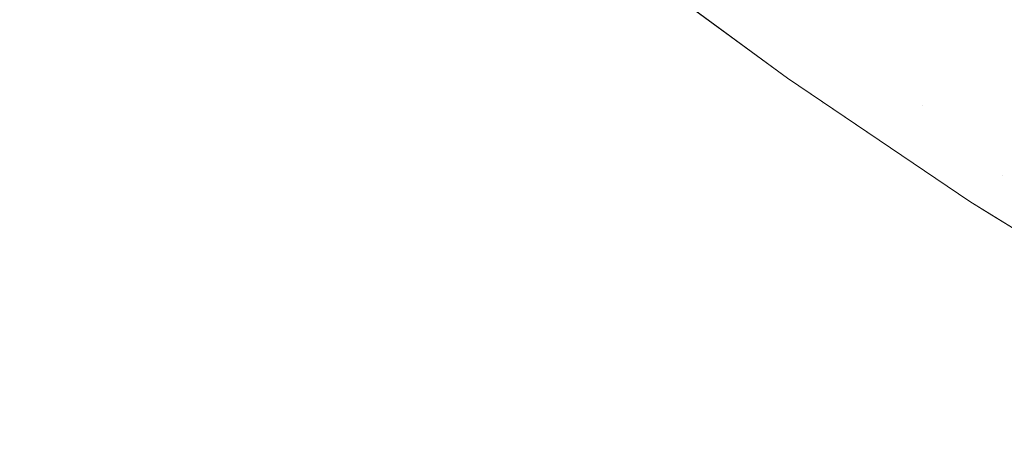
# Model space of a CAD drawing. Header units: centimetres. Extents: x -17.1 to 18.2, y 3.4 to 5.2.
# Tile 114 of 256: x -5.17159 to -5.15051, y 3.71135 to 3.72025. Entities that reach past the tile are written whole.
import ezdxf

# ---------------------------------------------------------------- set-up
doc = ezdxf.new("R2010")
doc.units = ezdxf.units.CM
doc.header["$LTSCALE"] = 2.54
doc.layers.add('Lucido design-1', color=7, linetype='Continuous')

# ---------------------------------------------------------------- blocks, each defined once
blk = doc.blocks.new('Gruppo-4-1')
at = {"color": 7, "linetype": 'Continuous', "lineweight": 9}
blk.add_3dface([(-17.020308, 5.100212, -1872.215514), (-17.020308, 3.500212, -1872.215514), (18.147234, 3.500212, -1872.215514), (18.147234, 5.100212, -1872.215514)], dxfattribs=at)
for points, invisible_edges in [([(-5.170715, 3.723203, -1872.953311), (-5.170443, 3.723874, -1872.951323), (-5.167018, 3.720817, -1872.951323), (-5.167276, 3.720134, -1872.953311)], 15), ([(-5.16252, 3.720686, -1872.941603), (-5.162687, 3.720212, -1872.943514), (-5.166153, 3.723102, -1872.943514), (-5.165976, 3.723568, -1872.941603)], 15), ([(-5.167276, 3.720134, -1872.953311), (-5.167553, 3.719404, -1872.955309), (-5.171005, 3.722485, -1872.955309), (-5.170715, 3.723203, -1872.953311)], 15), ([(-5.158161, 3.720443, -1872.927046), (-5.158225, 3.720248, -1872.928788), (-5.161717, 3.722961, -1872.928788), (-5.161649, 3.723153, -1872.927046)], 15), ([(-5.166345, 3.722595, -1872.945443), (-5.166153, 3.723102, -1872.943514), (-5.162687, 3.720212, -1872.943514), (-5.162869, 3.719697, -1872.945443)], 15), ([(-5.161795, 3.722738, -1872.930554), (-5.161717, 3.722961, -1872.928788), (-5.158225, 3.720248, -1872.928788), (-5.158299, 3.720021, -1872.930554)], 15), ([(-5.153823, 3.720412, -1872.694993), (-5.15395, 3.719996, -1872.697318), (-5.157473, 3.722536, -1872.697318), (-5.157338, 3.722947, -1872.694993)], 15), ([(-5.158299, 3.720021, -1872.930554), (-5.158384, 3.719763, -1872.932342), (-5.161885, 3.722483, -1872.932342), (-5.161795, 3.722738, -1872.930554)], 15), ([(-5.162869, 3.719697, -1872.945443), (-5.163066, 3.719139, -1872.947388), (-5.166552, 3.722046, -1872.947388), (-5.166345, 3.722595, -1872.945443)], 15), ([(-5.157591, 3.722177, -1872.699636), (-5.157473, 3.722536, -1872.697318), (-5.15395, 3.719996, -1872.697318), (-5.154061, 3.719631, -1872.699636)], 15), ([(-5.171315, 3.721719, -1872.957318), (-5.171005, 3.722485, -1872.955309), (-5.167553, 3.719404, -1872.955309), (-5.167848, 3.718625, -1872.957318)], 15), ([(-5.161987, 3.722195, -1872.934153), (-5.161885, 3.722483, -1872.932342), (-5.158384, 3.719763, -1872.932342), (-5.15848, 3.719471, -1872.934153)], 15), ([(-5.15848, 3.719471, -1872.934153), (-5.158587, 3.719143, -1872.935985), (-5.162101, 3.721873, -1872.935985), (-5.161987, 3.722195, -1872.934153)], 15), ([(-5.154061, 3.719631, -1872.699636), (-5.154156, 3.719319, -1872.701944), (-5.157692, 3.721869, -1872.701944), (-5.157591, 3.722177, -1872.699636)], 15), ([(-5.166777, 3.721454, -1872.949348), (-5.166552, 3.722046, -1872.947388), (-5.163066, 3.719139, -1872.947388), (-5.163279, 3.718538, -1872.949348)], 15), ([(-5.157968, 3.721029, -1872.917089), (-5.159092, 3.721895, -1872.915514), (-5.155154, 3.718998, -1872.915514)], 9), ([(-5.157952, 3.721057, -1872.715514), (-5.155154, 3.718998, -1872.715514), (-5.155154, 3.718998, -1872.915514), (-5.159092, 3.721895, -1872.915514)], 10), ([(-5.151746, 3.7202, -1872.690331), (-5.15352, 3.721407, -1872.690331), (-5.153344, 3.721986, -1872.687998), (-5.151575, 3.720783, -1872.687998)], 15), ([(-5.167848, 3.718625, -1872.957318), (-5.168162, 3.717795, -1872.959334), (-5.171645, 3.720903, -1872.959334), (-5.171315, 3.721719, -1872.957318)], 15), ([(-5.162227, 3.721515, -1872.937837), (-5.162101, 3.721873, -1872.935985), (-5.158587, 3.719143, -1872.935985), (-5.158707, 3.71878, -1872.937837)], 15), ([(-5.157777, 3.721611, -1872.704243), (-5.157692, 3.721869, -1872.701944), (-5.154156, 3.719319, -1872.701944), (-5.154235, 3.719058, -1872.704243)], 15), ([(-5.158707, 3.71878, -1872.937837), (-5.158839, 3.718378, -1872.939711), (-5.162367, 3.72112, -1872.939711), (-5.162227, 3.721515, -1872.937837)], 15), ([(-5.154235, 3.719058, -1872.704243), (-5.1543, 3.718846, -1872.706529), (-5.157845, 3.721403, -1872.706529), (-5.157777, 3.721611, -1872.704243)], 15), ([(-5.163279, 3.718538, -1872.949348), (-5.163508, 3.71789, -1872.951323), (-5.167018, 3.720817, -1872.951323), (-5.166777, 3.721454, -1872.949348)], 15), ([(-5.157898, 3.721243, -1872.7088), (-5.157845, 3.721403, -1872.706529), (-5.1543, 3.718846, -1872.706529), (-5.154349, 3.718684, -1872.7088)], 15), ([(-5.1519, 3.719672, -1872.692664), (-5.15368, 3.720883, -1872.692664), (-5.15352, 3.721407, -1872.690331), (-5.151746, 3.7202, -1872.690331)], 15), ([(-5.151389, 3.721422, -1872.685667), (-5.149609, 3.720259, -1872.685667), (-5.149789, 3.719616, -1872.687998), (-5.151575, 3.720783, -1872.687998)], 15), ([(-5.16252, 3.720686, -1872.941603), (-5.162367, 3.72112, -1872.939711), (-5.158839, 3.718378, -1872.939711), (-5.158983, 3.717938, -1872.941603)], 15), ([(-5.157957, 3.721063, -1872.713294), (-5.157935, 3.72113, -1872.711056), (-5.154384, 3.718569, -1872.711056), (-5.154405, 3.718501, -1872.713294)], 15), ([(-5.157957, 3.721063, -1872.713294), (-5.154405, 3.718501, -1872.713294), (-5.155154, 3.718998, -1872.715514)], 11), ([(-5.155154, 3.718998, -1872.715514), (-5.157952, 3.721057, -1872.715514), (-5.157957, 3.721063, -1872.713294)], 10), ([(-5.154349, 3.718684, -1872.7088), (-5.154384, 3.718569, -1872.711056), (-5.157935, 3.72113, -1872.711056), (-5.157898, 3.721243, -1872.7088)], 15), ([(-5.171995, 3.720038, -1872.961357), (-5.171645, 3.720903, -1872.959334), (-5.168162, 3.717795, -1872.959334), (-5.168495, 3.716914, -1872.961357)], 15), ([(-5.158061, 3.720745, -1872.923631), (-5.158025, 3.720854, -1872.921959), (-5.154469, 3.71829, -1872.921959), (-5.154503, 3.718179, -1872.923631)], 15), ([(-5.154443, 3.718374, -1872.920311), (-5.154469, 3.71829, -1872.921959), (-5.158025, 3.720854, -1872.921959), (-5.157998, 3.720937, -1872.920311)], 15), ([(-5.157998, 3.720937, -1872.920311), (-5.157979, 3.720995, -1872.918688), (-5.154426, 3.718433, -1872.918688), (-5.154443, 3.718374, -1872.920311)], 15), ([(-5.154415, 3.718467, -1872.917089), (-5.154426, 3.718433, -1872.918688), (-5.157979, 3.720995, -1872.918688), (-5.157968, 3.721029, -1872.917089)], 15), ([(-5.155154, 3.718998, -1872.915514), (-5.154415, 3.718467, -1872.917089), (-5.157968, 3.721029, -1872.917089)], 11), ([(-5.152039, 3.719199, -1872.694993), (-5.153823, 3.720412, -1872.694993), (-5.15368, 3.720883, -1872.692664), (-5.1519, 3.719672, -1872.692664)], 15), ([(-5.167276, 3.720134, -1872.953311), (-5.167018, 3.720817, -1872.951323), (-5.163508, 3.71789, -1872.951323), (-5.163753, 3.717196, -1872.953311)], 15), ([(-5.158983, 3.717938, -1872.941603), (-5.159141, 3.717457, -1872.943514), (-5.162687, 3.720212, -1872.943514), (-5.16252, 3.720686, -1872.941603)], 15), ([(-5.154503, 3.718179, -1872.923631), (-5.154545, 3.71804, -1872.925326), (-5.158106, 3.720608, -1872.925326), (-5.158061, 3.720745, -1872.923631)], 15), ([(-5.151575, 3.720783, -1872.687998), (-5.149789, 3.719616, -1872.687998), (-5.149954, 3.719029, -1872.690331), (-5.151746, 3.7202, -1872.690331)], 15), ([(-5.154596, 3.717872, -1872.927046), (-5.154656, 3.717674, -1872.928788), (-5.158225, 3.720248, -1872.928788), (-5.158161, 3.720443, -1872.927046)], 15), ([(-5.158161, 3.720443, -1872.927046), (-5.158106, 3.720608, -1872.925326), (-5.154545, 3.71804, -1872.925326), (-5.154596, 3.717872, -1872.927046)], 15), ([(-5.152161, 3.718779, -1872.697318), (-5.15395, 3.719996, -1872.697318), (-5.153823, 3.720412, -1872.694993), (-5.152039, 3.719199, -1872.694993)], 15), ([(-5.162869, 3.719697, -1872.945443), (-5.162687, 3.720212, -1872.943514), (-5.159141, 3.717457, -1872.943514), (-5.159313, 3.716934, -1872.945443)], 15), ([(-5.158299, 3.720021, -1872.930554), (-5.158225, 3.720248, -1872.928788), (-5.154656, 3.717674, -1872.928788), (-5.154726, 3.717445, -1872.930554)], 15), ([(-5.151746, 3.7202, -1872.690331), (-5.149954, 3.719029, -1872.690331), (-5.150103, 3.718498, -1872.692664), (-5.1519, 3.719672, -1872.692664)], 15), ([(-5.168495, 3.716914, -1872.961357), (-5.168848, 3.715981, -1872.963384), (-5.172366, 3.71912, -1872.963384), (-5.171995, 3.720038, -1872.961357)], 15), ([(-5.163753, 3.717196, -1872.953311), (-5.164015, 3.716454, -1872.955309), (-5.167553, 3.719404, -1872.955309), (-5.167276, 3.720134, -1872.953311)], 15), ([(-5.154726, 3.717445, -1872.930554), (-5.154806, 3.717183, -1872.932342), (-5.158384, 3.719763, -1872.932342), (-5.158299, 3.720021, -1872.930554)], 15), ([(-5.152269, 3.718412, -1872.699636), (-5.154061, 3.719631, -1872.699636), (-5.15395, 3.719996, -1872.697318), (-5.152161, 3.718779, -1872.697318)], 15), ([(-5.159313, 3.716934, -1872.945443), (-5.159499, 3.716368, -1872.947388), (-5.163066, 3.719139, -1872.947388), (-5.162869, 3.719697, -1872.945443)], 15), ([(-5.15848, 3.719471, -1872.934153), (-5.158384, 3.719763, -1872.932342), (-5.154806, 3.717183, -1872.932342), (-5.154896, 3.716886, -1872.934153)], 15), ([(-5.154156, 3.719319, -1872.701944), (-5.154061, 3.719631, -1872.699636), (-5.152269, 3.718412, -1872.699636)], 11), ([(-5.1519, 3.719672, -1872.692664), (-5.150103, 3.718498, -1872.692664), (-5.150237, 3.718021, -1872.694993), (-5.152039, 3.719199, -1872.694993)], 15), ([(-5.167848, 3.718625, -1872.957318), (-5.167553, 3.719404, -1872.955309), (-5.164015, 3.716454, -1872.955309), (-5.164295, 3.715662, -1872.957318)], 15), ([(-5.154896, 3.716886, -1872.934153), (-5.154997, 3.716554, -1872.935985), (-5.158587, 3.719143, -1872.935985), (-5.15848, 3.719471, -1872.934153)], 15), ([(-5.163279, 3.718538, -1872.949348), (-5.163066, 3.719139, -1872.947388), (-5.159499, 3.716368, -1872.947388), (-5.1597, 3.715757, -1872.949348)], 15), ([(-5.158707, 3.71878, -1872.937837), (-5.158587, 3.719143, -1872.935985), (-5.154997, 3.716554, -1872.935985), (-5.155109, 3.716186, -1872.937837)], 15), ([(-5.154235, 3.719058, -1872.704243), (-5.154156, 3.719319, -1872.701944), (-5.150547, 3.716914, -1872.701944), (-5.150622, 3.716649, -1872.704243)], 15), ([(-5.150547, 3.716914, -1872.701944), (-5.154156, 3.719319, -1872.701944), (-5.152269, 3.718412, -1872.699636)], 11), ([(-5.152039, 3.719199, -1872.694993), (-5.150237, 3.718021, -1872.694993), (-5.150355, 3.717599, -1872.697318), (-5.152161, 3.718779, -1872.697318)], 15), ([(-5.172759, 3.718149, -1872.965413), (-5.172366, 3.71912, -1872.963384), (-5.168848, 3.715981, -1872.963384), (-5.169222, 3.714993, -1872.965413)], 15), ([(-5.155154, 3.718998, -1872.915514), (-5.154403, 3.718491, -1872.915514), (-5.154415, 3.718467, -1872.917089)], 10), ([(-5.155154, 3.718998, -1872.715514), (-5.151251, 3.716361, -1872.715514), (-5.151251, 3.716361, -1872.915514), (-5.154403, 3.718491, -1872.915514)], 10), ([(-5.154403, 3.718491, -1872.915514), (-5.155154, 3.718998, -1872.915514), (-5.155154, 3.718998, -1872.715514)], 10), ([(-5.151251, 3.716361, -1872.715514), (-5.155154, 3.718998, -1872.715514), (-5.154405, 3.718501, -1872.713294)], 10), ([(-5.150622, 3.716649, -1872.704243), (-5.150682, 3.716434, -1872.706529), (-5.1543, 3.718846, -1872.706529), (-5.154235, 3.719058, -1872.704243)], 15), ([(-5.155109, 3.716186, -1872.937837), (-5.155233, 3.715778, -1872.939711), (-5.158839, 3.718378, -1872.939711), (-5.158707, 3.71878, -1872.937837)], 15), ([(-5.154349, 3.718684, -1872.7088), (-5.1543, 3.718846, -1872.706529), (-5.150682, 3.716434, -1872.706529), (-5.150728, 3.71627, -1872.7088)], 15), ([(-5.152161, 3.718779, -1872.697318), (-5.150355, 3.717599, -1872.697318), (-5.150459, 3.71723, -1872.699636), (-5.152269, 3.718412, -1872.699636)], 15), ([(-5.164295, 3.715662, -1872.957318), (-5.164592, 3.714819, -1872.959334), (-5.168162, 3.717795, -1872.959334), (-5.167848, 3.718625, -1872.957318)], 15), ([(-5.1597, 3.715757, -1872.949348), (-5.159916, 3.7151, -1872.951323), (-5.163508, 3.71789, -1872.951323), (-5.163279, 3.718538, -1872.949348)], 15), ([(-5.154405, 3.718501, -1872.713294), (-5.154384, 3.718569, -1872.711056), (-5.150761, 3.716153, -1872.711056), (-5.15078, 3.716085, -1872.713294)], 15), ([(-5.150728, 3.71627, -1872.7088), (-5.150761, 3.716153, -1872.711056), (-5.154384, 3.718569, -1872.711056), (-5.154349, 3.718684, -1872.7088)], 15), ([(-5.158983, 3.717938, -1872.941603), (-5.158839, 3.718378, -1872.939711), (-5.155233, 3.715778, -1872.939711), (-5.155369, 3.715332, -1872.941603)], 15), ([(-5.150816, 3.715956, -1872.920311), (-5.15084, 3.715871, -1872.921959), (-5.154469, 3.71829, -1872.921959), (-5.154443, 3.718374, -1872.920311)], 15), ([(-5.154443, 3.718374, -1872.920311), (-5.154426, 3.718433, -1872.918688), (-5.150799, 3.716016, -1872.918688), (-5.150816, 3.715956, -1872.920311)], 15), ([(-5.15079, 3.716051, -1872.917089), (-5.150799, 3.716016, -1872.918688), (-5.154426, 3.718433, -1872.918688), (-5.154415, 3.718467, -1872.917089)], 15), ([(-5.154415, 3.718467, -1872.917089), (-5.154403, 3.718491, -1872.915514), (-5.151251, 3.716361, -1872.915514)], 9), ([(-5.151251, 3.716361, -1872.915514), (-5.15079, 3.716051, -1872.917089), (-5.154415, 3.718467, -1872.917089)], 11), ([(-5.154405, 3.718501, -1872.713294), (-5.15078, 3.716085, -1872.713294), (-5.151251, 3.716361, -1872.715514)], 11), ([(-5.152269, 3.718412, -1872.699636), (-5.150459, 3.71723, -1872.699636), (-5.150547, 3.716914, -1872.701944)], 11), ([(-5.169222, 3.714993, -1872.965413), (-5.169617, 3.713951, -1872.967443), (-5.173173, 3.717125, -1872.967443), (-5.172759, 3.718149, -1872.965413)], 15), ([(-5.150872, 3.715758, -1872.923631), (-5.150911, 3.715618, -1872.925326), (-5.154545, 3.71804, -1872.925326), (-5.154503, 3.718179, -1872.923631)], 15), ([(-5.154503, 3.718179, -1872.923631), (-5.154469, 3.71829, -1872.921959), (-5.15084, 3.715871, -1872.921959), (-5.150872, 3.715758, -1872.923631)], 15), ([(-5.163753, 3.717196, -1872.953311), (-5.163508, 3.71789, -1872.951323), (-5.159916, 3.7151, -1872.951323), (-5.160147, 3.714395, -1872.953311)], 15), ([(-5.155369, 3.715332, -1872.941603), (-5.155518, 3.714844, -1872.943514), (-5.159141, 3.717457, -1872.943514), (-5.158983, 3.717938, -1872.941603)], 15), ([(-5.154596, 3.717872, -1872.927046), (-5.154545, 3.71804, -1872.925326), (-5.150911, 3.715618, -1872.925326), (-5.150959, 3.715448, -1872.927046)], 15), ([(-5.168495, 3.716914, -1872.961357), (-5.168162, 3.717795, -1872.959334), (-5.164592, 3.714819, -1872.959334), (-5.164909, 3.713924, -1872.961357)], 15), ([(-5.154726, 3.717445, -1872.930554), (-5.154656, 3.717674, -1872.928788), (-5.151015, 3.715247, -1872.928788), (-5.15108, 3.715015, -1872.930554)], 15), ([(-5.150959, 3.715448, -1872.927046), (-5.151015, 3.715247, -1872.928788), (-5.154656, 3.717674, -1872.928788), (-5.154596, 3.717872, -1872.927046)], 15), ([(-5.159313, 3.716934, -1872.945443), (-5.159141, 3.717457, -1872.943514), (-5.155518, 3.714844, -1872.943514), (-5.155679, 3.714314, -1872.945443)], 15), ([(-5.15108, 3.715015, -1872.930554), (-5.151155, 3.714749, -1872.932342), (-5.154806, 3.717183, -1872.932342), (-5.154726, 3.717445, -1872.930554)], 15), ([(-5.17361, 3.716045, -1872.96947), (-5.173173, 3.717125, -1872.967443), (-5.169617, 3.713951, -1872.967443), (-5.170033, 3.712853, -1872.96947)], 15), ([(-5.160147, 3.714395, -1872.953311), (-5.160395, 3.713641, -1872.955309), (-5.164015, 3.716454, -1872.955309), (-5.163753, 3.717196, -1872.953311)], 15), ([(-5.154896, 3.716886, -1872.934153), (-5.154806, 3.717183, -1872.932342), (-5.151155, 3.714749, -1872.932342), (-5.151239, 3.714448, -1872.934153)], 15), ([(-5.148717, 3.715767, -1872.701944), (-5.150547, 3.716914, -1872.701944), (-5.150459, 3.71723, -1872.699636), (-5.148632, 3.716086, -1872.699636)], 15), ([(-5.164909, 3.713924, -1872.961357), (-5.165244, 3.712975, -1872.963384), (-5.168848, 3.715981, -1872.963384), (-5.168495, 3.716914, -1872.961357)], 15), ([(-5.155679, 3.714314, -1872.945443), (-5.155854, 3.713739, -1872.947388), (-5.159499, 3.716368, -1872.947388), (-5.159313, 3.716934, -1872.945443)], 15), ([(-5.151239, 3.714448, -1872.934153), (-5.151334, 3.714112, -1872.935985), (-5.154997, 3.716554, -1872.935985), (-5.154896, 3.716886, -1872.934153)], 15), ([(-5.148789, 3.715501, -1872.704243), (-5.150622, 3.716649, -1872.704243), (-5.150547, 3.716914, -1872.701944), (-5.148717, 3.715767, -1872.701944)], 15), ([(-5.148847, 3.715285, -1872.706529), (-5.150682, 3.716434, -1872.706529), (-5.150622, 3.716649, -1872.704243), (-5.148789, 3.715501, -1872.704243)], 15), ([(-5.164295, 3.715662, -1872.957318), (-5.164015, 3.716454, -1872.955309), (-5.160395, 3.713641, -1872.955309), (-5.160659, 3.712837, -1872.957318)], 15), ([(-5.155109, 3.716186, -1872.937837), (-5.154997, 3.716554, -1872.935985), (-5.151334, 3.714112, -1872.935985), (-5.151439, 3.713738, -1872.937837)], 15), ([(-5.148892, 3.715119, -1872.7088), (-5.150728, 3.71627, -1872.7088), (-5.150682, 3.716434, -1872.706529), (-5.148847, 3.715285, -1872.706529)], 15), ([(-5.1597, 3.715757, -1872.949348), (-5.159499, 3.716368, -1872.947388), (-5.155854, 3.713739, -1872.947388), (-5.156042, 3.713119, -1872.949348)], 15), ([(-5.147095, 3.713785, -1872.917089), (-5.15079, 3.716051, -1872.917089), (-5.151251, 3.716361, -1872.915514), (-5.147381, 3.713967, -1872.915514)], 11), ([(-5.151251, 3.716361, -1872.915514), (-5.151251, 3.716361, -1872.715514), (-5.150781, 3.71607, -1872.715514)], 9), ([(-5.150781, 3.71607, -1872.715514), (-5.147381, 3.713967, -1872.715514), (-5.147381, 3.713967, -1872.915514), (-5.151251, 3.716361, -1872.915514)], 10), ([(-5.15078, 3.716085, -1872.713294), (-5.150781, 3.71607, -1872.715514), (-5.151251, 3.716361, -1872.715514)], 9), ([(-5.148923, 3.715002, -1872.711056), (-5.150761, 3.716153, -1872.711056), (-5.150728, 3.71627, -1872.7088), (-5.148892, 3.715119, -1872.7088)], 15), ([(-5.170033, 3.712853, -1872.96947), (-5.17047, 3.711697, -1872.971493), (-5.17407, 3.714909, -1872.971493), (-5.17361, 3.716045, -1872.96947)], 15), ([(-5.169222, 3.714993, -1872.965413), (-5.168848, 3.715981, -1872.963384), (-5.165244, 3.712975, -1872.963384), (-5.165598, 3.711971, -1872.965413)], 15), ([(-5.151439, 3.713738, -1872.937837), (-5.151554, 3.713326, -1872.939711), (-5.155233, 3.715778, -1872.939711), (-5.155109, 3.716186, -1872.937837)], 15), ([(-5.150816, 3.715956, -1872.920311), (-5.150799, 3.716016, -1872.918688), (-5.147105, 3.71375, -1872.918688), (-5.14712, 3.71369, -1872.920311)], 15), ([(-5.147095, 3.713785, -1872.917089), (-5.147105, 3.71375, -1872.918688), (-5.150799, 3.716016, -1872.918688), (-5.15079, 3.716051, -1872.917089)], 15), ([(-5.147381, 3.713967, -1872.715514), (-5.150781, 3.71607, -1872.715514), (-5.15078, 3.716085, -1872.713294), (-5.148942, 3.714933, -1872.713294)], 14), ([(-5.148942, 3.714933, -1872.713294), (-5.15078, 3.716085, -1872.713294), (-5.150761, 3.716153, -1872.711056), (-5.148923, 3.715002, -1872.711056)], 15), ([(-5.155369, 3.715332, -1872.941603), (-5.155233, 3.715778, -1872.939711), (-5.151554, 3.713326, -1872.939711), (-5.151681, 3.712873, -1872.941603)], 15), ([(-5.150872, 3.715758, -1872.923631), (-5.15084, 3.715871, -1872.921959), (-5.147142, 3.713603, -1872.921959), (-5.147172, 3.713489, -1872.923631)], 15), ([(-5.14712, 3.71369, -1872.920311), (-5.147142, 3.713603, -1872.921959), (-5.15084, 3.715871, -1872.921959), (-5.150816, 3.715956, -1872.920311)], 15), ([(-5.160659, 3.712837, -1872.957318), (-5.16094, 3.711981, -1872.959334), (-5.164592, 3.714819, -1872.959334), (-5.164295, 3.715662, -1872.957318)], 15), ([(-5.156042, 3.713119, -1872.949348), (-5.156245, 3.712453, -1872.951323), (-5.159916, 3.7151, -1872.951323), (-5.1597, 3.715757, -1872.949348)], 15), ([(-5.150959, 3.715448, -1872.927046), (-5.150911, 3.715618, -1872.925326), (-5.147208, 3.713347, -1872.925326), (-5.147253, 3.713175, -1872.927046)], 15), ([(-5.147172, 3.713489, -1872.923631), (-5.147208, 3.713347, -1872.925326), (-5.150911, 3.715618, -1872.925326), (-5.150872, 3.715758, -1872.923631)], 15), ([(-5.147253, 3.713175, -1872.927046), (-5.147305, 3.712972, -1872.928788), (-5.151015, 3.715247, -1872.928788), (-5.150959, 3.715448, -1872.927046)], 15), ([(-5.151681, 3.712873, -1872.941603), (-5.15182, 3.712379, -1872.943514), (-5.155518, 3.714844, -1872.943514), (-5.155369, 3.715332, -1872.941603)], 15), ([(-5.15108, 3.715015, -1872.930554), (-5.151015, 3.715247, -1872.928788), (-5.147305, 3.712972, -1872.928788), (-5.147365, 3.712737, -1872.930554)], 15), ([(-5.165598, 3.711971, -1872.965413), (-5.165972, 3.710912, -1872.967443), (-5.169617, 3.713951, -1872.967443), (-5.169222, 3.714993, -1872.965413)], 15), ([(-5.160147, 3.714395, -1872.953311), (-5.159916, 3.7151, -1872.951323), (-5.156245, 3.712453, -1872.951323), (-5.156463, 3.711738, -1872.953311)], 15), ([(-5.147365, 3.712737, -1872.930554), (-5.147435, 3.712468, -1872.932342), (-5.151155, 3.714749, -1872.932342), (-5.15108, 3.715015, -1872.930554)], 15), ([(-5.174552, 3.713716, -1872.973508), (-5.17407, 3.714909, -1872.971493), (-5.17047, 3.711697, -1872.971493), (-5.17093, 3.710483, -1872.973508)], 15), ([(-5.164909, 3.713924, -1872.961357), (-5.164592, 3.714819, -1872.959334), (-5.16094, 3.711981, -1872.959334), (-5.161239, 3.711072, -1872.961357)], 15), ([(-5.155679, 3.714314, -1872.945443), (-5.155518, 3.714844, -1872.943514), (-5.15182, 3.712379, -1872.943514), (-5.151971, 3.711842, -1872.945443)], 15), ([(-5.151239, 3.714448, -1872.934153), (-5.151155, 3.714749, -1872.932342), (-5.147435, 3.712468, -1872.932342), (-5.147513, 3.712164, -1872.934153)], 15), ([(-5.156463, 3.711738, -1872.953311), (-5.156696, 3.710974, -1872.955309), (-5.160395, 3.713641, -1872.955309), (-5.160147, 3.714395, -1872.953311)], 15), ([(-5.151971, 3.711842, -1872.945443), (-5.152134, 3.71126, -1872.947388), (-5.155854, 3.713739, -1872.947388), (-5.155679, 3.714314, -1872.945443)], 15), ([(-5.147513, 3.712164, -1872.934153), (-5.147601, 3.711823, -1872.935985), (-5.151334, 3.714112, -1872.935985), (-5.151239, 3.714448, -1872.934153)], 15), ([(-5.151439, 3.713738, -1872.937837), (-5.151334, 3.714112, -1872.935985), (-5.147601, 3.711823, -1872.935985), (-5.147698, 3.711445, -1872.937837)], 15), ([(-5.170033, 3.712853, -1872.96947), (-5.169617, 3.713951, -1872.967443), (-5.165972, 3.710912, -1872.967443), (-5.166367, 3.709796, -1872.96947)], 15), ([(-5.161239, 3.711072, -1872.961357), (-5.161555, 3.710109, -1872.963384), (-5.165244, 3.712975, -1872.963384), (-5.164909, 3.713924, -1872.961357)], 15), ([(-5.17093, 3.710483, -1872.973508), (-5.171411, 3.709211, -1872.975514), (-5.175058, 3.712465, -1872.975514), (-5.174552, 3.713716, -1872.973508)], 15), ([(-5.156042, 3.713119, -1872.949348), (-5.155854, 3.713739, -1872.947388), (-5.152134, 3.71126, -1872.947388), (-5.15231, 3.710632, -1872.949348)], 15), ([(-5.147698, 3.711445, -1872.937837), (-5.147805, 3.711027, -1872.939711), (-5.151554, 3.713326, -1872.939711), (-5.151439, 3.713738, -1872.937837)], 15), ([(-5.160659, 3.712837, -1872.957318), (-5.160395, 3.713641, -1872.955309), (-5.156696, 3.710974, -1872.955309), (-5.156944, 3.710158, -1872.957318)], 15), ([(-5.151681, 3.712873, -1872.941603), (-5.151554, 3.713326, -1872.939711), (-5.147805, 3.711027, -1872.939711), (-5.147923, 3.710569, -1872.941603)], 15), ([(-5.15231, 3.710632, -1872.949348), (-5.1525, 3.709956, -1872.951323), (-5.156245, 3.712453, -1872.951323), (-5.156042, 3.713119, -1872.949348)], 15), ([(-5.166367, 3.709796, -1872.96947), (-5.166782, 3.708621, -1872.971493), (-5.17047, 3.711697, -1872.971493), (-5.170033, 3.712853, -1872.96947)], 15), ([(-5.165598, 3.711971, -1872.965413), (-5.165244, 3.712975, -1872.963384), (-5.161555, 3.710109, -1872.963384), (-5.16189, 3.70909, -1872.965413)], 15), ([(-5.156944, 3.710158, -1872.957318), (-5.157208, 3.70929, -1872.959334), (-5.16094, 3.711981, -1872.959334), (-5.160659, 3.712837, -1872.957318)], 15), ([(-5.147923, 3.710569, -1872.941603), (-5.148052, 3.710069, -1872.943514), (-5.15182, 3.712379, -1872.943514), (-5.151681, 3.712873, -1872.941603)], 15), ([(-5.171916, 3.707879, -1872.977507), (-5.175588, 3.711156, -1872.977507), (-5.175058, 3.712465, -1872.975514), (-5.171411, 3.709211, -1872.975514)], 15), ([(-5.156463, 3.711738, -1872.953311), (-5.156245, 3.712453, -1872.951323), (-5.1525, 3.709956, -1872.951323), (-5.152703, 3.709232, -1872.953311)], 15), ([(-5.151971, 3.711842, -1872.945443), (-5.15182, 3.712379, -1872.943514), (-5.148052, 3.710069, -1872.943514), (-5.148192, 3.709525, -1872.945443)], 15), ([(-5.16189, 3.70909, -1872.965413), (-5.162243, 3.708015, -1872.967443), (-5.165972, 3.710912, -1872.967443), (-5.165598, 3.711971, -1872.965413)], 15), ([(-5.161239, 3.711072, -1872.961357), (-5.16094, 3.711981, -1872.959334), (-5.157208, 3.70929, -1872.959334), (-5.157488, 3.708368, -1872.961357)], 15), ([(-5.148192, 3.709525, -1872.945443), (-5.148344, 3.708935, -1872.947388), (-5.152134, 3.71126, -1872.947388), (-5.151971, 3.711842, -1872.945443)], 15), ([(-5.17093, 3.710483, -1872.973508), (-5.17047, 3.711697, -1872.971493), (-5.166782, 3.708621, -1872.971493), (-5.167217, 3.707388, -1872.973508)], 15), ([(-5.152703, 3.709232, -1872.953311), (-5.152921, 3.708457, -1872.955309), (-5.156696, 3.710974, -1872.955309), (-5.156463, 3.711738, -1872.953311)], 15)]:
    blk.add_3dface(points, dxfattribs=dict(at, invisible_edges=invisible_edges))
blk = doc.blocks.new('Gruppo-5-1')
at = {"color": 7}
blk.add_blockref('Gruppo-4-1', (0, 0), dxfattribs=at)

msp = doc.modelspace()

# ---------------------------------------------------------------- block references
at = {"layer": 'Lucido design-1', "color": 7}
msp.add_blockref('Gruppo-5-1', (0, 0), dxfattribs=at)

doc.saveas('drawing.dxf')
